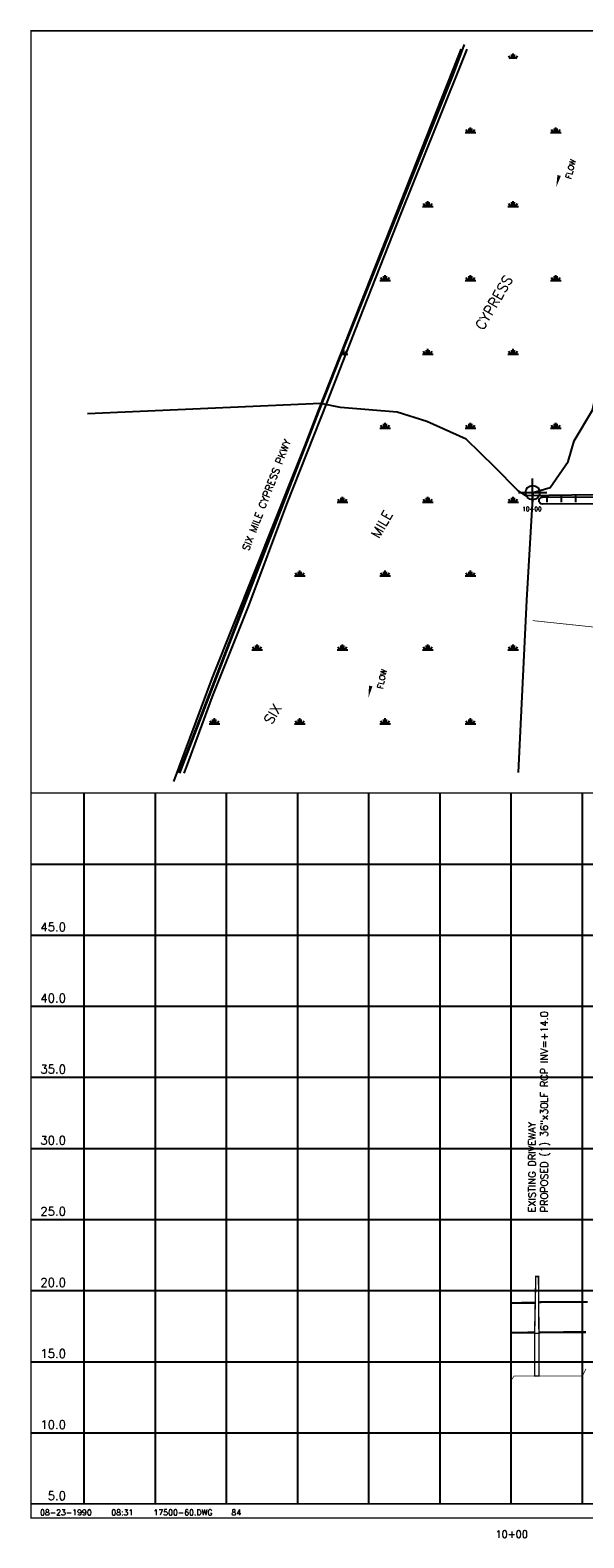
# Model space of a CAD drawing. Extents: x 227344 to 244104, y 805792 to 816517.
# Tile 1 of 4: x 227344 to 231234, y 805913 to 816517. Entities that reach past the tile are written whole.
import ezdxf
from ezdxf.enums import TextEntityAlignment as Align

# ---------------------------------------------------------------- set-up
doc = ezdxf.new("R2010")
doc.units = 0
doc.header["$LTSCALE"] = 800
doc.header["$PDMODE"] = 34
doc.header["$PDSIZE"] = 100
doc.linetypes.add('DASHED', pattern=[0])
doc.linetypes.add('PHANTOM', pattern=[0])
doc.layers.get('0').update_dxf_attribs({"linetype": 'CONTINUOUS'})
for name, color, linetype in [('BORDER', 1, 'CONTINUOUS'), ('FLOOD1', 15, 'CONTINUOUS'), ('FLOOD4', 15, 'CONTINUOUS'), ('GRID', 2, 'CONTINUOUS'), ('HATCH', 3, 'CONTINUOUS'), ('MAJROADS', 9, 'CONTINUOUS'), ('MINROADS', 9, 'CONTINUOUS'), ('MLLTXT', 7, 'CONTINUOUS'), ('PLAKES', 5, 'CONTINUOUS'), ('PRSTRUCT', 13, 'CONTINUOUS'), ('ROW', 12, 'PHANTOM'), ('SEC', 2, 'CONTINUOUS'), ('SPROF', 11, 'DASHED'), ('STATIONS', 7, 'CONTINUOUS'), ('STRUCTTEXT', 7, 'CONTINUOUS'), ('SUBBASINS', 6, 'DASHED'), ('TEXT', 7, 'CONTINUOUS'), ('WSHEDS', 11, 'CONTINUOUS')]:
    doc.layers.add(name, color=color, linetype=linetype)
doc.layers.get('0').off()
doc.styles.get("Standard").update_dxf_attribs({"font": 'ROMANT'})

# ---------------------------------------------------------------- blocks, each defined once
blk = doc.blocks.new('*X')
at = {"color": 0}
for p, q in [((230719, 816316), (230707, 816336)), ((230728, 816316), (230728, 816346)), ((230738, 816316), (230738, 816353)), ((230747, 816316), (230747, 816346)), ((230756, 816316), (230768, 816336)), ((230400, 815796), (230475, 815796)), ((230419, 815796), (230407, 815817)), ((230428, 815796), (230428, 815826)), ((230438, 815796), (230438, 815833)), ((230447, 815796), (230447, 815826)), ((230456, 815796), (230468, 815817)), ((231000, 815796), (231075, 815796)), ((231019, 815796), (231007, 815817)), ((231028, 815796), (231028, 815826)), ((231038, 815796), (231038, 815833)), ((231047, 815796), (231047, 815826)), ((231056, 815796), (231068, 815817)), ((230138, 815276), (230138, 815314)), ((230738, 815276), (230738, 815314)), ((230100, 815276), (230175, 815276)), ((230119, 815276), (230107, 815297)), ((230128, 815276), (230128, 815306)), ((230147, 815276), (230147, 815306)), ((230156, 815276), (230168, 815297)), ((230700, 815276), (230775, 815276)), ((230719, 815276), (230707, 815297)), ((230728, 815276), (230728, 815306)), ((230747, 815276), (230747, 815306)), ((230756, 815276), (230768, 815297)), ((229828, 814757), (229828, 814787)), ((229838, 814757), (229838, 814794)), ((229847, 814757), (229847, 814787)), ((230428, 814757), (230428, 814787)), ((230438, 814757), (230438, 814794)), ((230447, 814757), (230447, 814787)), ((231028, 814757), (231028, 814787)), ((231038, 814757), (231038, 814794)), ((231047, 814757), (231047, 814787)), ((229800, 814757), (229875, 814757)), ((229819, 814757), (229807, 814777)), ((229856, 814757), (229868, 814777)), ((230400, 814757), (230475, 814757)), ((230419, 814757), (230407, 814777)), ((230456, 814757), (230468, 814777)), ((231000, 814757), (231075, 814757)), ((231019, 814757), (231007, 814777)), ((231056, 814757), (231068, 814777)), ((229538, 814237), (229538, 814258)), ((229547, 814237), (229547, 814267)), ((229556, 814237), (229568, 814258)), ((230119, 814237), (230107, 814258)), ((230128, 814237), (230128, 814267)), ((230138, 814237), (230138, 814275)), ((230147, 814237), (230147, 814267)), ((230156, 814237), (230168, 814258)), ((230719, 814237), (230707, 814258)), ((230728, 814237), (230728, 814267)), ((230738, 814237), (230738, 814275)), ((230747, 814237), (230747, 814267)), ((230756, 814237), (230768, 814258)), ((229529, 814237), (229575, 814237)), ((230100, 814237), (230175, 814237)), ((230700, 814237), (230775, 814237)), ((229819, 813717), (229807, 813738)), ((229828, 813717), (229828, 813747)), ((229838, 813717), (229838, 813755)), ((229847, 813717), (229847, 813747)), ((229856, 813717), (229868, 813738)), ((230419, 813717), (230407, 813738)), ((230428, 813717), (230428, 813747)), ((230438, 813717), (230438, 813755)), ((230447, 813717), (230447, 813747)), ((230456, 813717), (230468, 813738)), ((231019, 813717), (231007, 813738)), ((231028, 813717), (231028, 813747)), ((231038, 813717), (231038, 813755)), ((231047, 813717), (231047, 813747)), ((231056, 813717), (231068, 813738)), ((229800, 813717), (229875, 813717)), ((230400, 813717), (230475, 813717)), ((231000, 813717), (231075, 813717)), ((229500, 813198), (229575, 813198)), ((229519, 813198), (229507, 813219)), ((229528, 813198), (229528, 813228)), ((229538, 813198), (229538, 813235)), ((229547, 813198), (229547, 813228)), ((229556, 813198), (229568, 813219)), ((230100, 813198), (230175, 813198)), ((230119, 813198), (230107, 813219)), ((230128, 813198), (230128, 813228)), ((230138, 813198), (230138, 813235)), ((230147, 813198), (230147, 813228)), ((230156, 813198), (230168, 813219)), ((230700, 813198), (230775, 813198)), ((230719, 813198), (230707, 813219)), ((230728, 813198), (230728, 813228)), ((230738, 813198), (230738, 813235)), ((230747, 813198), (230747, 813228)), ((230756, 813198), (230768, 813219)), ((229200, 812678), (229275, 812678)), ((229219, 812678), (229207, 812699)), ((229228, 812678), (229228, 812708)), ((229238, 812678), (229238, 812716)), ((229247, 812678), (229247, 812708)), ((229256, 812678), (229268, 812699)), ((229800, 812678), (229875, 812678)), ((229819, 812678), (229807, 812699)), ((229828, 812678), (229828, 812708)), ((229838, 812678), (229838, 812716)), ((229847, 812678), (229847, 812708)), ((229856, 812678), (229868, 812699)), ((230400, 812678), (230475, 812678)), ((230419, 812678), (230407, 812699)), ((230428, 812678), (230428, 812708)), ((230438, 812678), (230438, 812716)), ((230447, 812678), (230447, 812708)), ((230456, 812678), (230468, 812699)), ((228900, 812159), (228975, 812159)), ((228919, 812159), (228907, 812179)), ((228928, 812159), (228928, 812189)), ((228938, 812159), (228938, 812196)), ((228947, 812159), (228947, 812189)), ((228956, 812159), (228968, 812179)), ((229500, 812159), (229575, 812159)), ((229519, 812159), (229507, 812179)), ((229528, 812159), (229528, 812189)), ((229538, 812159), (229538, 812196)), ((229547, 812159), (229547, 812189)), ((229556, 812159), (229568, 812179)), ((230100, 812159), (230175, 812159)), ((230119, 812159), (230107, 812179)), ((230128, 812159), (230128, 812189)), ((230138, 812159), (230138, 812196)), ((230147, 812159), (230147, 812189)), ((230156, 812159), (230168, 812179)), ((230700, 812159), (230775, 812159)), ((230719, 812159), (230707, 812179)), ((230728, 812159), (230728, 812189)), ((230738, 812159), (230738, 812196)), ((230747, 812159), (230747, 812189)), ((230756, 812159), (230768, 812179)), ((228600, 811639), (228675, 811639)), ((228619, 811639), (228607, 811660)), ((228628, 811639), (228628, 811669)), ((228638, 811639), (228638, 811677)), ((228647, 811639), (228647, 811669)), ((228656, 811639), (228668, 811660)), ((229200, 811639), (229275, 811639)), ((229219, 811639), (229207, 811660)), ((229228, 811639), (229228, 811669)), ((229238, 811639), (229238, 811677)), ((229247, 811639), (229247, 811669)), ((229256, 811639), (229268, 811660)), ((229800, 811639), (229875, 811639)), ((229819, 811639), (229807, 811660)), ((229828, 811639), (229828, 811669)), ((229838, 811639), (229838, 811677)), ((229847, 811639), (229847, 811669)), ((229856, 811639), (229868, 811660)), ((230400, 811639), (230475, 811639)), ((230419, 811639), (230407, 811660)), ((230428, 811639), (230428, 811669)), ((230438, 811639), (230438, 811677)), ((230447, 811639), (230447, 811669)), ((230456, 811639), (230468, 811660))]:
    blk.add_line(p, q, dxfattribs=at)
blk = doc.blocks.new('LOGON')
at = {"color": 0}
blk.add_attdef('DATE', text='', height=1, dxfattribs=at).set_placement((-1.87, 1.76), align=Align.RIGHT)
for tag, p in [('TIME', (1.56, 1.76)), ('DRAWING', (8.97, 1.76)), ('OPERATOR', (22.66, 1.76))]:
    blk.add_attdef(tag, p, '', height=1, dxfattribs=at)
blk = doc.blocks.new('FLARROW')
at = {"layer": 'PLAKES', "color": 0}
blk.add_lwpolyline([(0, 0, 0, 0.05, 0), (0.168, 0, 0, 0, -0.087559), (0.267, -0.018, 0, 0, 0.245722), (0.355, -0.006, 0, 0, -0.309425), (0.492, -0.004, 0, 0, 0), (0.558, -0.006, 0, 0, 0)], format="xyseb", dxfattribs=at)
blk.add_text('FLOW', height=0.08, dxfattribs=at).set_placement((0.295, -0.176), align=Align.CENTER)

msp = doc.modelspace()

# ---------------------------------------------------------------- linework, layer by layer
at = {"layer": 'BORDER', "color": 0, "const_width": 10}
msp.add_lwpolyline([(227349, 806052), (244099, 806052), (244099, 816512), (227349, 816512)], close=True, dxfattribs=at)
for points in [[(227349, 811152), (244099, 811152)], [(227349, 806152), (244099, 806152)]]:
    msp.add_lwpolyline(points, dxfattribs=at)
at = {"layer": 'FLOOD1', "color": 0, "const_width": 15}
for points in [[(230724, 807356), (230744, 807356), (230874, 807357), (230884, 807357), (230888, 807357)], [(230918, 807357), (230934, 807358), (231224, 807360), (231249, 807360)]]:
    msp.add_lwpolyline(points, dxfattribs=at)
at = {"layer": 'FLOOD4', "color": 0, "const_width": 15}
for points in [[(230724, 807565), (230744, 807565), (230874, 807566), (230884, 807566), (230892, 807566)], [(230917, 807569), (230934, 807571), (231224, 807572), (231249, 807572), (231261, 807572)]]:
    msp.add_lwpolyline(points, dxfattribs=at)
at = {"layer": 'GRID', "color": 0}
for points in [[(227724, 806152), (227724, 811152)], [(228224, 806152), (228224, 811152)], [(228724, 806152), (228724, 811152)], [(229224, 806152), (229224, 811152)], [(229724, 806152), (229724, 811152)], [(230224, 806152), (230224, 811152)], [(230724, 806152), (230724, 811152)], [(231224, 806152), (231224, 811152)], [(227349, 810652), (244099, 810652)], [(227349, 810152), (244099, 810152)], [(227349, 809652), (244099, 809652)], [(227349, 809152), (244099, 809152)], [(227349, 808652), (244099, 808652)], [(227349, 808152), (244099, 808152)], [(227349, 807652), (244099, 807652)], [(227349, 807152), (244099, 807152)], [(227349, 806652), (244099, 806652)]]:
    msp.add_lwpolyline(points, dxfattribs=at)
at = {"layer": 'MAJROADS', "color": 0}
msp.add_lwpolyline([(230394, 816416), (230315, 816208), (229363, 813820), (228621, 811957), (228351, 811232)], dxfattribs=at)
at = {"layer": 'MINROADS', "color": 0}
msp.add_lwpolyline([(238160, 813280), (236860, 813283), (236238, 813272), (234260, 813253), (234220, 813290), (230827, 813241), (230768, 813281), (230609, 813444), (230406, 813639), (230131, 813764), (229921, 813831), (229525, 813862), (229385, 813890), (227746, 813819)], dxfattribs=at)
at = {"layer": 'PLAKES', "color": 0}
msp.add_lwpolyline([(230944, 813233), (236795, 813259), (236836, 813260, -1), (236837, 813210), (236793, 813209), (230944, 813183, -1)], format="xyb", close=True, dxfattribs=at)
at = {"layer": 'PRSTRUCT', "color": 0, "const_width": 10}
msp.add_lwpolyline([(230888, 807352), (230896, 807751), (230915, 807751), (230918, 807352)], dxfattribs=at)
msp.add_lwpolyline([(230918, 807052), (230888, 807052), (230888, 807352), (230918, 807352)], close=True, dxfattribs=at)
at = {"layer": 'ROW', "color": 0}
for points in [[(230411, 816383), (230193, 815838), (229949, 815227), (229684, 814554), (229431, 813905), (229144, 813183), (228881, 812476), (228622, 811831), (228440, 811334), (228422, 811291)], [(230774, 811295), (230833, 812507), (230878, 813264)]]:
    msp.add_lwpolyline(points, dxfattribs=at)
at = {"layer": 'ROW', "color": 0, "linetype": 'DASHED'}
msp.add_lwpolyline([(230878, 813264), (230998, 813300), (231124, 813483), (231166, 813628), (231294, 813843), (231324, 813980), (231566, 814320), (231714, 814550), (231909, 814701), (232195, 815287), (232204, 815435), (232166, 815623), (232211, 815703), (232431, 815922)], dxfattribs=at)
at = {"layer": 'SEC', "color": 0}
msp.add_point((230874, 813264), dxfattribs=at)
at = {"layer": 'SPROF', "color": 0, "const_width": 5}
msp.add_lwpolyline([(230724, 807022), (230744, 807052), (230874, 807052), (230884, 807052), (230914, 807052), (230934, 807052), (231224, 807052), (231249, 807102)], dxfattribs=at)
at = {"layer": 'STATIONS', "color": 0}
for p, q in [((230874, 813248), (230874, 813198)), ((230974, 813248), (230974, 813198)), ((231074, 813248), (231074, 813198)), ((231174, 813247), (231174, 813197))]:
    msp.add_line(p, q, dxfattribs=at)
at = {"layer": 'SUBBASINS', "color": 0, "const_width": 5}
msp.add_lwpolyline([(230874, 812364), (234359, 811995), (236208, 811642), (236801, 811501)], dxfattribs=at)
at = {"layer": 'WSHEDS', "color": 0, "const_width": 20}
msp.add_lwpolyline([(228391, 811291), (229363, 813820), (230374, 816383)], dxfattribs=at)

# ---------------------------------------------------------------- block references
at = {"layer": 'HATCH', "color": 0}
msp.add_blockref('*X', (0, 0), dxfattribs=at)
msp.add_blockref('*X', (0, 0), dxfattribs=at)
msp.add_blockref('*X', (0, 0), dxfattribs=at)
msp.add_blockref('*X', (0, 0), dxfattribs=at)
msp.add_blockref('*X', (0, 0), dxfattribs=at)
msp.add_blockref('*X', (0, 0), dxfattribs=at)
msp.add_blockref('*X', (0, 0), dxfattribs=at)
msp.add_blockref('*X', (0, 0), dxfattribs=at)
msp.add_blockref('*X', (0, 0), dxfattribs=at)
msp.add_blockref('*X', (0, 0), dxfattribs=at)
msp.add_blockref('*X', (0, 0), dxfattribs=at)
at = {"layer": 'TEXT', "color": 0, "xscale": 500, "yscale": 500, "zscale": 500}
for p, rotation in [((231040, 815413), 76.16514684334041), ((229720, 811822), 78.7440895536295)]:
    msp.add_blockref('FLARROW', p, dxfattribs=dict(at, rotation=rotation))
at = {"layer": 'TEXT', "color": 0, "xscale": 40, "yscale": 40, "zscale": 40}
msp.add_blockref('LOGON', (227851, 806001), dxfattribs=at).add_auto_attribs({'DATE': '08-23-1990', 'TIME': '08:31', 'OPERATOR': '84', 'DRAWING': '17500-60.DWG'})

# ---------------------------------------------------------------- texts
at = {"layer": 'HATCH', "color": 0}
for s, p in [('CYPRESS', (230527, 814402)), ('MILE', (229793, 812937)), ('SIX', (229041, 811628))]:
    msp.add_text(s, height=70, rotation=60, dxfattribs=at).set_placement(p)
at = {"layer": 'MLLTXT', "color": 0}
for s, p in [('45.0', (227415, 810179)), ('40.0', (227415, 809679)), ('35.0', (227415, 809179)), ('30.0', (227415, 808679)), ('25.0', (227415, 808179)), ('20.0', (227415, 807679)), ('15.0', (227415, 807179)), ('10.0', (227415, 806679)), ('5.0', (227466, 806179))]:
    msp.add_text(s, height=60, dxfattribs=at).set_placement(p)
at = {"layer": 'STATIONS', "color": 0}
msp.add_text('10+00', height=30, rotation=359.9935, dxfattribs=at).set_placement((230869, 813134), align=Align.CENTER)
at = {"layer": 'STRUCTTEXT', "color": 0}
msp.add_text('PROPOSED (1) 36"x30LF RCP INV=+14.0', height=50, rotation=90, dxfattribs=at).set_placement((230980, 808203))
at = {"layer": 'TEXT', "color": 0}
for s, rotation, p in [('SIX MILE CYPRESS PKWY', 69, (228878, 812851)), ('EXISTING DRIVEWAY', 90, (230895, 808203))]:
    msp.add_text(s, height=50, rotation=rotation, dxfattribs=at).set_placement(p)
msp.add_text('10+00', height=50, dxfattribs=at).set_placement((230727, 805914), align=Align.CENTER)

doc.saveas('drawing.dxf')
